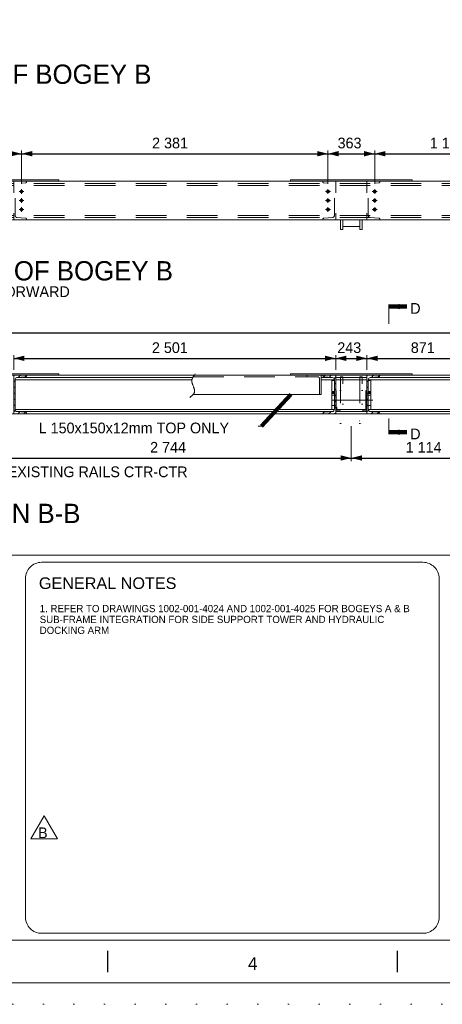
# Model space of a CAD drawing. Header units: millimetres. Extents: x -91343 to -63338, y -767328 to -747548.
# Tile 5 of 42: x -84777 to -81494, y -767328 to -759676. Entities that reach past the tile are written whole.
import ezdxf
from ezdxf.enums import TextEntityAlignment as Align

# ---------------------------------------------------------------- set-up
doc = ezdxf.new("R2010")
doc.units = ezdxf.units.MM
doc.header["$MEASUREMENT"] = 0
for name, pattern in [('DGN Style 1', [238.072395, 0.396127, -237.676268]), ('DGN Style 2', [396.127113, 237.676268, -158.450845]), ('DGN Style 4', [634.199507, 316.90169, -158.450845, 0.396127, -158.450845]), ('DGN Style 5', [277.288979, 118.838134, -158.450845]), ('DGN Style 6', [753.433768, 0.396127, -158.450845, 277.288979, -158.450845, 0.396127, -158.450845])]:
    doc.linetypes.add(name, pattern=pattern)
doc.styles.add('Style-ENGINEERING', font='ENGINEERING.shx')
doc.styles.add('Style-ENGINEERING_0', font='ENGINEERING.shx')
doc.styles.add('Swiss1', font='swiss.ttf', dxfattribs={"height": 1})
doc.dimstyles.new('MetricMM', dxfattribs={"dimtxt": 3, "dimasz": 3, "dimexe": 1.5, "dimexo": 1.5, "dimgap": 1.5, "dimtad": 1, "dimdec": 0, "dimzin": 7, "dimtxsty": 'Style-ENGINEERING_0', "dimcen": 0.09, "dimclrd": 1, "dimclre": 1, "dimclrt": 7, "dimadec": 0, "dimazin": 3, "dimtfac": 1, "dimtdec": 0, "dimtofl": 0, "dimtmove": 0, "dimatfit": 3, "dimfxl": 1, "dimtzin": 7, "dimlwd": -1, "dimlwe": 0, "dimarcsym": 0})

# ---------------------------------------------------------------- blocks, each defined once
blk = doc.blocks.new('*U571')
for p, q in [((-202.8, -2.47), (-202.8, 2.53)), ((-135.21, -2.47), (-135.21, 2.53))]:
    blk.add_line(p, q)
at = {"insert": (-169.01, -0.47), "char_height": 3, "attachment_point": 5, "line_spacing_factor": 1.2, "style": 'Style-ENGINEERING'}
blk.add_mtext('4', dxfattribs=at)
blk = doc.blocks.new('*U570')
at = {"color": 7, "linetype": 'Continuous', "lineweight": 0, "flags": 128}
blk.add_lwpolyline([(-415.55, 292.03), (415.45, 292.03), (415.45, -291.97), (-415.55, -291.97), (-415.55, 292.03)], close=True, dxfattribs=at)
at = {"color": 7, "linetype": 'Continuous', "lineweight": 13, "flags": 128}
blk.add_lwpolyline([(-405.55, 282.03), (405.45, 282.03), (405.45, -281.97), (-405.55, -281.97), (-405.55, 282.03)], close=True, dxfattribs=at)
blk.add_blockref('*U571', (0, -287))
blk = doc.blocks.new('*U577')
at = {"color": 7, "linetype": 'DGN Style 6', "lineweight": 0, "extrusion": (0, 0, -1), "flags": 128}
for points in [[(181.2, 65), (-181.2, 65), (-181.2, 85), (181.2, 85), (181.2, 65)], [(76.2, 118.5), (-76.2, 118.5), (-76.2, 113.5), (76.2, 113.5), (76.2, 118.5)], [(181.2, -85), (-181.2, -85), (-181.2, -65), (181.2, -65), (181.2, -85)], [(76.2, -113.5), (-76.2, -113.5), (-76.2, -118.5), (76.2, -118.5), (76.2, -113.5)]]:
    blk.add_lwpolyline(points, close=True, dxfattribs=at)
for points in [[(-76.2, 85), (-76.2, 113.5), (76.2, 113.5), (76.2, 85)], [(159, 65), (159, -65)], [(-159, -65), (-159, 65)], [(-76.2, -85), (-76.2, -113.5), (76.2, -113.5), (76.2, -85)]]:
    blk.add_lwpolyline(points, dxfattribs=at)
blk = doc.blocks.new('*U576')
at = {"color": 1, "linetype": 'DGN Style 4', "lineweight": 0}
blk.add_line((167.8, 0), (-167.8, 0), dxfattribs=at)
at = {"color": 7, "linetype": 'DGN Style 6', "lineweight": 0, "extrusion": (0, 0, -1), "rotation": 89.99999999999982}
blk.add_blockref('*U577', (0, 0.1), dxfattribs=at)
blk = doc.blocks.new('*D588')
at = {"color": 1, "linetype": 'Continuous', "lineweight": 0, "transparency": 16777216}
for p, q in [((-11684.5, -4960.7), (-11684.5, -4647.6)), ((-3524.4, -4960.7), (-3524.4, -4647.6))]:
    blk.add_line(p, q, dxfattribs=at)
at = {"color": 1, "linetype": 'Continuous', "transparency": 16777216}
blk.add_line((-11684.5, -4672.6), (-3524.4, -4672.6), dxfattribs=at)
at = {"color": 1, "linetype": 'Continuous', "lineweight": 0, "transparency": 16777216}
blk.add_solid([(-11601.2, -4693.4), (-11684.5, -4672.6), (-11601.2, -4651.8)], dxfattribs=at)
at = {"color": 1, "linetype": 'Continuous', "lineweight": 0, "transparency": 16777216, "extrusion": (0, 0, -1)}
blk.add_solid([(3607.7, -4651.8), (3524.4, -4672.6), (3607.7, -4693.4)], dxfattribs=at)
at = {"layer": 'Defpoints', "color": 7, "linetype": 'Continuous', "lineweight": 0, "transparency": 16777216}
for p in [(-7604.5, -4672.6), (-3524.4, -4672.6), (-11684.5, -5002.3), (-3524.4, -5002.3)]:
    blk.add_point(p, dxfattribs=at)
at = {"color": 7, "linetype": 'Continuous', "lineweight": 0, "transparency": 16777216, "style": 'Style-ENGINEERING'}
blk.add_text('8 160', height=83.25, dxfattribs=at).set_placement((-7780.5, -4589.4), align=Align.MIDDLE_LEFT)
blk = doc.blocks.new('*D725')
at = {"color": 1, "linetype": 'Continuous', "lineweight": 0, "transparency": 16777216}
for p, q in [((-7604.5, -5396.9), (-7604.5, -5669.9)), ((-4860.2, -5396.9), (-4860.2, -5669.9))]:
    blk.add_line(p, q, dxfattribs=at)
at = {"color": 1, "linetype": 'Continuous', "transparency": 16777216}
blk.add_line((-7604.5, -5644.9), (-4860.2, -5644.9), dxfattribs=at)
at = {"color": 1, "linetype": 'Continuous', "lineweight": 0, "transparency": 16777216}
blk.add_solid([(-7521.2, -5665.7), (-7604.5, -5644.9), (-7521.2, -5624.1)], dxfattribs=at)
at = {"color": 1, "linetype": 'Continuous', "lineweight": 0, "transparency": 16777216, "extrusion": (0, 0, -1)}
blk.add_solid([(4943.5, -5624.1), (4860.2, -5644.9), (4943.5, -5665.7)], dxfattribs=at)
at = {"layer": 'Defpoints', "color": 7, "linetype": 'Continuous', "lineweight": 0, "transparency": 16777216}
for p in [(-7604.5, -5355.3), (-4860.2, -5355.3), (-6232.3, -5644.9), (-4860.2, -5644.9)]:
    blk.add_point(p, dxfattribs=at)
at = {"color": 7, "linetype": 'Continuous', "lineweight": 0, "transparency": 16777216, "style": 'Style-ENGINEERING'}
blk.add_text('2 744', height=83.25, dxfattribs=at).set_placement((-6423.4, -5561.6), align=Align.MIDDLE_LEFT)
blk = doc.blocks.new('*D726')
at = {"color": 1, "linetype": 'Continuous', "lineweight": 0, "transparency": 16777216}
for p, q in [((-4860.2, -5396.9), (-4860.2, -5669.9)), ((-3746, -5396.9), (-3746, -5669.9))]:
    blk.add_line(p, q, dxfattribs=at)
at = {"color": 1, "linetype": 'Continuous', "transparency": 16777216}
blk.add_line((-4860.2, -5644.9), (-3746, -5644.9), dxfattribs=at)
at = {"color": 1, "linetype": 'Continuous', "lineweight": 0, "transparency": 16777216}
blk.add_solid([(-4777, -5665.7), (-4860.2, -5644.9), (-4777, -5624.1)], dxfattribs=at)
at = {"color": 1, "linetype": 'Continuous', "lineweight": 0, "transparency": 16777216, "extrusion": (0, 0, -1)}
blk.add_solid([(3829.2, -5624.1), (3746, -5644.9), (3829.2, -5665.7)], dxfattribs=at)
at = {"layer": 'Defpoints', "color": 7, "linetype": 'Continuous', "lineweight": 0, "transparency": 16777216}
for p in [(-4860.2, -5355.3), (-3746, -5355.3), (-4303.1, -5644.9), (-3746, -5644.9)]:
    blk.add_point(p, dxfattribs=at)
at = {"color": 7, "linetype": 'Continuous', "lineweight": 0, "transparency": 16777216, "style": 'Style-ENGINEERING'}
blk.add_text('1 114', height=83.25, dxfattribs=at).set_placement((-4437.8, -5561.6), align=Align.MIDDLE_LEFT)
blk = doc.blocks.new('*D735')
at = {"color": 1, "linetype": 'Continuous', "lineweight": 0, "transparency": 16777216}
for p, q in [((-7786, -3513.1), (-7786, -3255.2)), ((-7423, -3513.1), (-7423, -3255.2))]:
    blk.add_line(p, q, dxfattribs=at)
at = {"color": 1, "linetype": 'Continuous', "transparency": 16777216}
blk.add_line((-7786, -3280.2), (-7423, -3280.2), dxfattribs=at)
at = {"color": 1, "linetype": 'Continuous', "lineweight": 0, "transparency": 16777216}
blk.add_solid([(-7702.7, -3301), (-7786, -3280.2), (-7702.7, -3259.3)], dxfattribs=at)
at = {"color": 1, "linetype": 'Continuous', "lineweight": 0, "transparency": 16777216, "extrusion": (0, 0, -1)}
blk.add_solid([(7506.2, -3259.3), (7423, -3280.2), (7506.2, -3301)], dxfattribs=at)
at = {"layer": 'Defpoints', "color": 7, "linetype": 'Continuous', "lineweight": 0, "transparency": 16777216}
for p in [(-7604.5, -3280.2), (-7423, -3280.2), (-7786, -3554.8), (-7423, -3554.8)]:
    blk.add_point(p, dxfattribs=at)
at = {"color": 7, "linetype": 'Continuous', "lineweight": 0, "transparency": 16777216, "style": 'Style-ENGINEERING'}
blk.add_text('363', height=83.25, dxfattribs=at).set_placement((-7711.3, -3196.9), align=Align.MIDDLE_LEFT)
blk = doc.blocks.new('*D736')
at = {"color": 1, "linetype": 'Continuous', "lineweight": 0, "transparency": 16777216}
for p, q in [((-7423, -3513.1), (-7423, -3255.2)), ((-5041.7, -3513.1), (-5041.7, -3255.2))]:
    blk.add_line(p, q, dxfattribs=at)
at = {"color": 1, "linetype": 'Continuous', "transparency": 16777216}
blk.add_line((-7423, -3280.2), (-5041.7, -3280.2), dxfattribs=at)
at = {"color": 1, "linetype": 'Continuous', "lineweight": 0, "transparency": 16777216}
blk.add_solid([(-7339.7, -3301), (-7423, -3280.2), (-7339.7, -3259.3)], dxfattribs=at)
at = {"color": 1, "linetype": 'Continuous', "lineweight": 0, "transparency": 16777216, "extrusion": (0, 0, -1)}
blk.add_solid([(5125, -3259.3), (5041.7, -3280.2), (5125, -3301)], dxfattribs=at)
at = {"layer": 'Defpoints', "color": 7, "linetype": 'Continuous', "lineweight": 0, "transparency": 16777216}
for p in [(-6232.3, -3280.2), (-5041.7, -3280.2), (-7423, -3554.8), (-5041.7, -3554.8)]:
    blk.add_point(p, dxfattribs=at)
at = {"color": 7, "linetype": 'Continuous', "lineweight": 0, "transparency": 16777216, "style": 'Style-ENGINEERING'}
blk.add_text('2 381', height=83.25, dxfattribs=at).set_placement((-6408, -3196.9), align=Align.MIDDLE_LEFT)
blk = doc.blocks.new('*D737')
at = {"color": 1, "linetype": 'Continuous', "lineweight": 0, "transparency": 16777216}
for p, q in [((-5041.7, -3513.1), (-5041.7, -3255.2)), ((-4678.7, -3513.1), (-4678.7, -3255.2))]:
    blk.add_line(p, q, dxfattribs=at)
at = {"color": 1, "linetype": 'Continuous', "transparency": 16777216}
blk.add_line((-5041.7, -3280.2), (-4678.7, -3280.2), dxfattribs=at)
at = {"color": 1, "linetype": 'Continuous', "lineweight": 0, "transparency": 16777216}
blk.add_solid([(-4958.5, -3301), (-5041.7, -3280.2), (-4958.5, -3259.3)], dxfattribs=at)
at = {"color": 1, "linetype": 'Continuous', "lineweight": 0, "transparency": 16777216, "extrusion": (0, 0, -1)}
blk.add_solid([(4762, -3259.3), (4678.7, -3280.2), (4762, -3301)], dxfattribs=at)
at = {"layer": 'Defpoints', "color": 7, "linetype": 'Continuous', "lineweight": 0, "transparency": 16777216}
for p in [(-4860.2, -3280.2), (-4678.7, -3280.2), (-5041.7, -3554.8), (-4678.7, -3554.8)]:
    blk.add_point(p, dxfattribs=at)
at = {"color": 7, "linetype": 'Continuous', "lineweight": 0, "transparency": 16777216, "style": 'Style-ENGINEERING'}
blk.add_text('363', height=83.25, dxfattribs=at).set_placement((-4967, -3196.9), align=Align.MIDDLE_LEFT)
blk = doc.blocks.new('*D738')
at = {"color": 1, "linetype": 'Continuous', "lineweight": 0, "transparency": 16777216}
for p, q in [((-4678.7, -3513.1), (-4678.7, -3255.2)), ((-3524.4, -3452.2), (-3524.4, -3255.2))]:
    blk.add_line(p, q, dxfattribs=at)
at = {"color": 1, "linetype": 'Continuous', "transparency": 16777216}
blk.add_line((-4678.7, -3280.2), (-3524.4, -3280.2), dxfattribs=at)
at = {"color": 1, "linetype": 'Continuous', "lineweight": 0, "transparency": 16777216}
blk.add_solid([(-4595.5, -3301), (-4678.7, -3280.2), (-4595.5, -3259.3)], dxfattribs=at)
at = {"color": 1, "linetype": 'Continuous', "lineweight": 0, "transparency": 16777216, "extrusion": (0, 0, -1)}
blk.add_solid([(3607.7, -3259.3), (3524.4, -3280.2), (3607.7, -3301)], dxfattribs=at)
at = {"layer": 'Defpoints', "color": 7, "linetype": 'Continuous', "lineweight": 0, "transparency": 16777216}
for p in [(-4101.6, -3280.2), (-3524.4, -3280.2), (-3524.4, -3493.8), (-4678.7, -3554.8)]:
    blk.add_point(p, dxfattribs=at)
at = {"color": 7, "linetype": 'Continuous', "lineweight": 0, "transparency": 16777216, "style": 'Style-ENGINEERING'}
blk.add_text('1 154', height=83.25, dxfattribs=at).set_placement((-4250.4, -3196.9), align=Align.MIDDLE_LEFT)
blk = doc.blocks.new('*D744')
at = {"color": 1, "linetype": 'Continuous', "lineweight": 0, "transparency": 16777216}
for p, q in [((-7482.9, -4960.7), (-7482.9, -4845.5)), ((-4981.7, -4960.7), (-4981.7, -4845.5))]:
    blk.add_line(p, q, dxfattribs=at)
at = {"color": 1, "linetype": 'Continuous', "transparency": 16777216}
blk.add_line((-7482.9, -4870.4), (-4981.7, -4870.4), dxfattribs=at)
at = {"color": 1, "linetype": 'Continuous', "lineweight": 0, "transparency": 16777216}
blk.add_solid([(-7399.7, -4891.2), (-7482.9, -4870.4), (-7399.7, -4849.6)], dxfattribs=at)
at = {"color": 1, "linetype": 'Continuous', "lineweight": 0, "transparency": 16777216, "extrusion": (0, 0, -1)}
blk.add_solid([(5065, -4849.6), (4981.7, -4870.4), (5065, -4891.2)], dxfattribs=at)
at = {"layer": 'Defpoints', "color": 7, "linetype": 'Continuous', "lineweight": 0, "transparency": 16777216}
for p in [(-6232.3, -4870.4), (-4981.7, -4870.4), (-7482.9, -5002.3), (-4981.7, -5002.3)]:
    blk.add_point(p, dxfattribs=at)
at = {"color": 7, "linetype": 'Continuous', "lineweight": 0, "transparency": 16777216, "style": 'Style-ENGINEERING'}
blk.add_text('2 501', height=83.25, dxfattribs=at).set_placement((-6409.3, -4787.2), align=Align.MIDDLE_LEFT)
blk = doc.blocks.new('*D745')
at = {"color": 1, "linetype": 'Continuous', "lineweight": 0, "transparency": 16777216}
for p, q in [((-4981.7, -4960.7), (-4981.7, -4845.5)), ((-4738.7, -4960.7), (-4738.7, -4845.5))]:
    blk.add_line(p, q, dxfattribs=at)
at = {"color": 1, "linetype": 'Continuous', "transparency": 16777216}
blk.add_line((-4981.7, -4870.4), (-4738.7, -4870.4), dxfattribs=at)
at = {"color": 1, "linetype": 'Continuous', "lineweight": 0, "transparency": 16777216}
blk.add_solid([(-4898.5, -4891.2), (-4981.7, -4870.4), (-4898.5, -4849.6)], dxfattribs=at)
at = {"color": 1, "linetype": 'Continuous', "lineweight": 0, "transparency": 16777216, "extrusion": (0, 0, -1)}
blk.add_solid([(4821.9, -4849.6), (4738.7, -4870.4), (4821.9, -4891.2)], dxfattribs=at)
at = {"layer": 'Defpoints', "color": 7, "linetype": 'Continuous', "lineweight": 0, "transparency": 16777216}
for p in [(-4860.2, -4870.4), (-4738.7, -4870.4), (-4981.7, -5002.3), (-4738.7, -5002.3)]:
    blk.add_point(p, dxfattribs=at)
at = {"color": 7, "linetype": 'Continuous', "lineweight": 0, "transparency": 16777216, "style": 'Style-ENGINEERING'}
blk.add_text('243', height=83.25, dxfattribs=at).set_placement((-4969.3, -4787.2), align=Align.MIDDLE_LEFT)
blk = doc.blocks.new('*D746')
at = {"color": 1, "linetype": 'Continuous', "lineweight": 0, "transparency": 16777216}
for p, q in [((-4738.7, -4960.7), (-4738.7, -4845.5)), ((-3867.5, -4960.7), (-3867.5, -4845.5))]:
    blk.add_line(p, q, dxfattribs=at)
at = {"color": 1, "linetype": 'Continuous', "transparency": 16777216}
blk.add_line((-4738.7, -4870.4), (-3867.5, -4870.4), dxfattribs=at)
at = {"color": 1, "linetype": 'Continuous', "lineweight": 0, "transparency": 16777216}
blk.add_solid([(-4655.4, -4891.2), (-4738.7, -4870.4), (-4655.4, -4849.6)], dxfattribs=at)
at = {"color": 1, "linetype": 'Continuous', "lineweight": 0, "transparency": 16777216, "extrusion": (0, 0, -1)}
blk.add_solid([(3950.7, -4849.6), (3867.5, -4870.4), (3950.7, -4891.2)], dxfattribs=at)
at = {"layer": 'Defpoints', "color": 7, "linetype": 'Continuous', "lineweight": 0, "transparency": 16777216}
for p in [(-4303.1, -4870.4), (-3867.5, -4870.4), (-4738.7, -5002.3), (-3867.5, -5002.3)]:
    blk.add_point(p, dxfattribs=at)
at = {"color": 7, "linetype": 'Continuous', "lineweight": 0, "transparency": 16777216, "style": 'Style-ENGINEERING'}
blk.add_text('871', height=83.25, dxfattribs=at).set_placement((-4398.1, -4787.2), align=Align.MIDDLE_LEFT)
blk = doc.blocks.new('*U1121')
at = {"color": 1, "linetype": 'Continuous', "lineweight": 13, "flags": 128}
blk.add_lwpolyline([(0, 101.1), (103.9, -78.9), (-103.9, -78.9), (0, 101.1)], close=True, dxfattribs=at)
at = {"color": 7, "linetype": 'DGN Style 5', "lineweight": 0, "insert": (26.2, -31.7), "char_height": 83.3, "attachment_point": 6, "line_spacing_factor": 0.6, "style": 'Style-ENGINEERING'}
blk.add_mtext('B', dxfattribs=at)
blk = doc.blocks.new('*U569')
at = {"linetype": 'Continuous', "lineweight": 0}
h = blk.add_hatch(dxfattribs=at)
h.set_pattern_fill('HATCH', style=0, pattern_type=2)
h.set_pattern_definition([(45, (-7452.184, -5013.287), (-23.3345, 23.3345), [])])
h.paths.add_polyline_path([(-7382.95, -5297.68, 0.3910403), (-7390.31, -5289.71), (-7458.22, -5284.28, -0.3910403), (-7472.95, -5268.33), (-7472.95, -5036.27, -0.3910403), (-7458.22, -5020.32), (-7390.31, -5014.89, 0.3910403), (-7382.95, -5006.92), (-7382.95, -5002.3), (-7482.95, -5002.3), (-7482.95, -5302.3), (-7382.95, -5302.3)])
h = blk.add_hatch(dxfattribs=at)
h.set_pattern_fill('HATCH', style=0, pattern_type=2)
h.set_pattern_definition([(45, (-5029.763, -5005.838), (-23.3345, 23.3345), [])])
h.paths.add_polyline_path([(-5081.72, -5006.92, 0.3910403), (-5074.36, -5014.89), (-5006.45, -5020.32, -0.3910403), (-4991.72, -5036.27), (-4991.72, -5268.33, -0.3910403), (-5006.45, -5284.28), (-5074.36, -5289.71, 0.3910403), (-5081.72, -5297.68), (-5081.72, -5302.3), (-4981.72, -5302.3), (-4981.72, -5002.3), (-5081.72, -5002.3)])
h = blk.add_hatch(dxfattribs=at)
h.set_pattern_fill('HATCH', style=0, pattern_type=2)
h.set_pattern_definition([(45, (-4707.884, -5013.287), (-23.3345, 23.3345), [])])
h.paths.add_polyline_path([(-4638.69, -5297.68, 0.3910403), (-4646.05, -5289.71), (-4713.97, -5284.28, -0.3910403), (-4728.69, -5268.33), (-4728.69, -5036.27, -0.3910403), (-4713.97, -5020.32), (-4646.05, -5014.89, 0.3910403), (-4638.69, -5006.92), (-4638.69, -5002.3), (-4738.69, -5002.3), (-4738.69, -5302.3), (-4638.69, -5302.3)])
at = {"color": 7, "linetype": 'Continuous', "lineweight": 0}
for p, q in [((-11684.48, -3493.84), (-3524.45, -3493.84)), ((-11684.48, -3793.84), (-3524.45, -3793.84)), ((-4568.31, -4453.17), (-4568.31, -4603.17)), ((-11684.48, -5002.3), (-3524.45, -5002.3)), ((-7472.95, -5036.27), (-6098.7, -5036.27)), ((-7458.22, -5020.32), (-6092.72, -5020.32)), ((-5094.47, -5152.3), (-5094.47, -5002.3)), ((-5094.47, -5020.32), (-5006.45, -5020.32)), ((-5094.47, -5036.27), (-4991.72, -5036.27)), ((-4981.72, -5020.32), (-4738.69, -5020.32)), ((-4981.72, -5036.27), (-4738.69, -5036.27)), ((-4728.69, -5036.27), (-3877.48, -5036.27)), ((-4713.97, -5020.32), (-3892.2, -5020.32)), ((-5094.47, -5152.3), (-6089.81, -5152.3)), ((-5100.47, -5152.3), (-5094.47, -5152.3)), ((-7472.95, -5268.33), (-4991.72, -5268.33)), ((-4981.72, -5268.33), (-4738.69, -5268.33)), ((-4728.69, -5268.33), (-3877.48, -5268.33)), ((-11684.48, -5302.3), (-3524.45, -5302.3)), ((-7458.22, -5284.28), (-5006.45, -5284.28)), ((-4981.72, -5284.28), (-4738.69, -5284.28)), ((-4713.97, -5284.28), (-3892.2, -5284.28)), ((-4568.31, -5459.17), (-4568.31, -5338.29)), ((-5558.59, -5398.18), (-5583.59, -5398.18))]:
    blk.add_line(p, q, dxfattribs=at)
at = {"color": 7, "linetype": 'DGN Style 2', "lineweight": 0}
for p, q in [((-11684.48, -3511.86), (-3524.45, -3511.86)), ((-11684.48, -3527.81), (-3524.45, -3527.81)), ((-11684.48, -3759.87), (-3524.45, -3759.87)), ((-11684.48, -3775.82), (-3524.45, -3775.82)), ((-5206.85, -5002.3), (-5206.85, -5008.3)), ((-5106.47, -5030.3), (-5106.47, -5146.3)), ((-5094.47, -5152.3), (-5094.47, -5002.3))]:
    blk.add_line(p, q, dxfattribs=at)
at = {"color": 1, "linetype": 'DGN Style 4', "lineweight": 0}
for p, q in [((-7442.04, -3573.84), (-7403.88, -3573.84)), ((-7422.96, -3554.76), (-7422.96, -3592.92)), ((-5060.79, -3573.84), (-5022.63, -3573.84)), ((-5041.71, -3554.76), (-5041.71, -3592.92)), ((-4697.79, -3573.84), (-4659.63, -3573.84)), ((-4678.71, -3554.76), (-4678.71, -3592.92)), ((-7442.04, -3643.84), (-7403.88, -3643.84)), ((-7422.96, -3624.76), (-7422.96, -3662.92)), ((-5060.79, -3643.84), (-5022.63, -3643.84)), ((-5041.71, -3624.76), (-5041.71, -3662.92)), ((-4697.79, -3643.84), (-4659.63, -3643.84)), ((-4678.71, -3624.76), (-4678.71, -3662.92)), ((-7442.04, -3713.84), (-7403.88, -3713.84)), ((-7422.96, -3694.76), (-7422.96, -3732.92)), ((-5060.79, -3713.84), (-5022.63, -3713.84)), ((-5041.71, -3694.76), (-5041.71, -3732.92)), ((-4697.79, -3713.84), (-4659.63, -3713.84)), ((-4678.71, -3694.76), (-4678.71, -3732.92)), ((-4989.22, -5135.3), (-5014.22, -5135.3)), ((-4731.19, -5135.3), (-4706.19, -5135.3))]:
    blk.add_line(p, q, dxfattribs=at)
at = {"color": 7, "lineweight": 13}
blk.add_line((-13503.19, -6400.47), (13503.11, -6400.47), dxfattribs=at)
at = {"color": 7, "linetype": 'DGN Style 1', "lineweight": 0, "flags": 128}
blk.add_lwpolyline([(-14002.69, 9890.07), (14002.61, 9890.07), (14002.61, -9890.13), (-14002.69, -9890.13), (-14002.69, 9890.07)], close=True, dxfattribs=at)
at = {"color": 7, "linetype": 'Continuous', "lineweight": 0, "flags": 128}
for points in [[(-8076.96, -3493.84), (-8076.96, -3481.84), (-7131.96, -3481.84), (-7131.96, -3493.84), (-8076.96, -3493.84)], [(-5332.71, -3493.84), (-5332.71, -3481.84), (-4387.71, -3481.84), (-4387.71, -3493.84), (-5332.71, -3493.84)], [(-8076.96, -5002.3), (-8076.96, -4990.3), (-7131.96, -4990.3), (-7131.96, -5002.3), (-8076.96, -5002.3)], [(-5332.71, -5002.3), (-5332.71, -4990.3), (-4387.71, -4990.3), (-4387.71, -5002.3), (-5332.71, -5002.3)], [(-4991.72, -5043.33), (-5011.72, -5043.33), (-5011.72, -5268.33), (-4991.72, -5268.33), (-4991.72, -5043.33)], [(-4728.69, -5043.33), (-4708.69, -5043.33), (-4708.69, -5268.33), (-4728.69, -5268.33), (-4728.69, -5043.33)]]:
    blk.add_lwpolyline(points, close=True, dxfattribs=at)
at = {"color": 7, "linetype": 'DGN Style 2', "lineweight": 0, "flags": 128}
for points in [[(-7382.95, -3789.22, 0.3910403), (-7390.31, -3781.24), (-7458.22, -3775.82, -0.3910403), (-7472.95, -3759.87), (-7472.95, -3527.81, -0.3910403), (-7458.22, -3511.86), (-7390.31, -3506.43, 0.3910403), (-7382.95, -3498.45), (-7382.95, -3493.84), (-7482.95, -3493.84), (-7482.95, -3793.84), (-7382.95, -3793.84), (-7382.95, -3789.22)], [(-5081.72, -3789.22, -0.3910403), (-5074.36, -3781.24), (-5006.45, -3775.82, 0.3910403), (-4991.72, -3759.87), (-4991.72, -3527.81, 0.3910403), (-5006.45, -3511.86), (-5074.36, -3506.43, -0.3910403), (-5081.72, -3498.45), (-5081.72, -3493.84), (-4981.72, -3493.84), (-4981.72, -3793.84), (-5081.72, -3793.84), (-5081.72, -3789.22)], [(-4638.69, -3789.22, 0.3910403), (-4646.05, -3781.24), (-4713.97, -3775.82, -0.3910403), (-4728.69, -3759.87), (-4728.69, -3527.81, -0.3910403), (-4713.97, -3511.86), (-4646.05, -3506.43, 0.3910403), (-4638.69, -3498.45), (-4638.69, -3493.84), (-4738.69, -3493.84), (-4738.69, -3793.84), (-4638.69, -3793.84), (-4638.69, -3789.22)]]:
    blk.add_lwpolyline(points, format="xyb", close=True, dxfattribs=at)
at = {"color": 7, "linetype": 'Continuous', "lineweight": 0, "flags": 128}
for points in [[(-4925.21, -3793.84), (-4925.21, -3869.04), (-4945.21, -3869.04), (-4945.21, -3793.84)], [(-4775.21, -3793.84), (-4775.21, -3869.04), (-4795.21, -3869.04), (-4795.21, -3793.84)], [(-4795.21, -3846.84), (-4925.21, -3846.84)]]:
    blk.add_lwpolyline(points, dxfattribs=at)
for points in [[(-7382.95, -5297.68, 0.3910403), (-7390.31, -5289.71), (-7458.22, -5284.28, -0.3910403), (-7472.95, -5268.33), (-7472.95, -5036.27, -0.3910403), (-7458.22, -5020.32), (-7390.31, -5014.89, 0.3910403), (-7382.95, -5006.92), (-7382.95, -5002.3), (-7482.95, -5002.3), (-7482.95, -5302.3), (-7382.95, -5302.3), (-7382.95, -5297.68)], [(-7382.95, -5297.68, 0.3910403), (-7390.31, -5289.71), (-7458.22, -5284.28, -0.3910403), (-7472.95, -5268.33), (-7472.95, -5036.27, -0.3910403), (-7458.22, -5020.32), (-7390.31, -5014.89, 0.3910403), (-7382.95, -5006.92), (-7382.95, -5002.3), (-7482.95, -5002.3), (-7482.95, -5302.3), (-7382.95, -5302.3), (-7382.95, -5297.68)], [(-5081.72, -5297.68, -0.3910403), (-5074.36, -5289.71), (-5006.45, -5284.28, 0.3910403), (-4991.72, -5268.33), (-4991.72, -5036.27, 0.3910403), (-5006.45, -5020.32), (-5074.36, -5014.89, -0.3910403), (-5081.72, -5006.92), (-5081.72, -5002.3), (-4981.72, -5002.3), (-4981.72, -5302.3), (-5081.72, -5302.3), (-5081.72, -5297.68)], [(-5081.72, -5006.92, 0.3910403), (-5074.36, -5014.89), (-5006.45, -5020.32, -0.3910403), (-4991.72, -5036.27), (-4991.72, -5268.33, -0.3910403), (-5006.45, -5284.28), (-5074.36, -5289.71, 0.3910403), (-5081.72, -5297.68), (-5081.72, -5302.3), (-4981.72, -5302.3), (-4981.72, -5002.3), (-5081.72, -5002.3), (-5081.72, -5006.92)], [(-4638.69, -5297.68, 0.3910403), (-4646.05, -5289.71), (-4713.97, -5284.28, -0.3910403), (-4728.69, -5268.33), (-4728.69, -5036.27, -0.3910403), (-4713.97, -5020.32), (-4646.05, -5014.89, 0.3910403), (-4638.69, -5006.92), (-4638.69, -5002.3), (-4738.69, -5002.3), (-4738.69, -5302.3), (-4638.69, -5302.3), (-4638.69, -5297.68)], [(-4638.69, -5297.68, 0.3910403), (-4646.05, -5289.71), (-4713.97, -5284.28, -0.3910403), (-4728.69, -5268.33), (-4728.69, -5036.27, -0.3910403), (-4713.97, -5020.32), (-4646.05, -5014.89, 0.3910403), (-4638.69, -5006.92), (-4638.69, -5002.3), (-4738.69, -5002.3), (-4738.69, -5302.3), (-4638.69, -5302.3), (-4638.69, -5297.68)], [(-7266.84, -6455.32), (-4303.47, -6455.32, -0.4142136), (-4178.47, -6580.32), (-4178.47, -9213.56, -0.4142136), (-4303.47, -9338.56), (-7266.84, -9338.56, -0.4142136), (-7391.84, -9213.56), (-7391.84, -6580.32, -0.4142136), (-7266.84, -6455.32)]]:
    blk.add_lwpolyline(points, format="xyb", close=True, dxfattribs=at)
at = {"color": 7, "linetype": 'DGN Style 2', "lineweight": 0, "flags": 128}
for points in [[(-6089.23, -5014.3), (-5122.47, -5014.3)], [(-5011.72, -5127.3), (-4991.72, -5127.3)], [(-4991.72, -5143.3), (-5011.72, -5143.3)], [(-4981.72, -5156.3), (-5011.72, -5156.3)], [(-4738.69, -5156.3), (-4708.69, -5156.3)], [(-4708.69, -5127.3), (-4728.69, -5127.3)], [(-4728.69, -5143.3), (-4708.69, -5143.3)], [(-5011.72, -5236.3), (-4981.72, -5236.3)], [(-4708.69, -5236.3), (-4738.69, -5236.3)]]:
    blk.add_lwpolyline(points, dxfattribs=at)
at = {"color": 3, "linetype": 'Continuous', "lineweight": 0}
for centre in [(-7422.96, -3573.84), (-4678.71, -3573.84), (-7422.96, -3643.84), (-4678.71, -3643.84), (-7422.96, -3713.84), (-4678.71, -3713.84)]:
    blk.add_arc(centre, 11, 0, 359.999994, dxfattribs=at)
at = {"color": 3, "linetype": 'Continuous', "lineweight": 0, "extrusion": (0, 0, -1)}
for centre in [(5041.71, -3573.84), (5041.71, -3643.84), (5041.71, -3713.84)]:
    blk.add_arc(centre, 11, 0, 359.999994, dxfattribs=at)
at = {"color": 7, "linetype": 'DGN Style 2', "lineweight": 0}
for centre in [(-5200.85, -5008.3), (-5100.47, -5146.3)]:
    blk.add_arc(centre, 6, 180, 270, dxfattribs=at)
at = {"color": 7, "linetype": 'DGN Style 2', "lineweight": 0, "extrusion": (0, 0, -1)}
blk.add_arc((5122.47, -5030.3), 16, 90, 180, dxfattribs=at)
at = {"color": 7, "linetype": 'DGN Style 2', "lineweight": 0}
blk.add_spline([(-6114.98, -5174.68), (-6078.71, -5132.88), (-6099.5, -5042.21), (-6072.47, -4991.65)], degree=3, dxfattribs=at)
blk.add_point((-5206.85, -5002.3), dxfattribs=at)
at = {"color": 1, "linetype": 'Continuous', "lineweight": 0}
for points in [[(-4568.31, -4468.17), (-4485.06, -4488.99), (-4485.06, -4447.36)], [(-4568.31, -5444.17), (-4485.06, -5464.98), (-4485.06, -5423.36)]]:
    blk.add_solid(points, dxfattribs=at)
at = {"xscale": 33.30000000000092, "yscale": 33.30000000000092, "zscale": 33.30000000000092}
blk.add_blockref('*U570', (1.52, -1.02), dxfattribs=at)
at = {"color": 1, "linetype": 'DGN Style 4', "lineweight": 0}
blk.add_blockref('*U576', (-4860.2, -5196.34), dxfattribs=at)
at = {"color": 1, "linetype": 'Continuous', "lineweight": 13}
blk.add_blockref('*U1121', (-7245.87, -8525.54), dxfattribs=at)
at = {"color": 7, "lineweight": 13, "char_height": 149.85, "attachment_point": 5, "line_spacing_factor": 0.9, "style": 'Style-ENGINEERING'}
for s, insert, width in [('PLAN VIEW OF BOGEY B', (-7604.46, -2663.2), 8136.0967), ('PROFILE VIEW OF BOGEY B', (-7604.46, -4191.1), 5272.8459), ('SECTION B-B', (-7604.46, -6076.22), 2811.188)]:
    blk.add_mtext(s, dxfattribs=dict(at, insert=insert, width=width))
at = {"color": 7, "linetype": 'DGN Style 5', "lineweight": 0, "char_height": 83.25, "attachment_point": 5, "line_spacing_factor": 0.6, "style": 'Style-ENGINEERING'}
for s, insert in [('LOOKING FORWARD', (-7604.46, -4352.85)), ('D', (-4362.39, -4482.13)), ('L 150x150x12mm TOP ONLY', (-6549.84, -5412.05)), ('D', (-4362.39, -5457.96)), ('WHEEL SPACING CTR-CTR / EXISTING RAILS CTR-CTR', (-7604.46, -5752.71))]:
    blk.add_mtext(s, dxfattribs=dict(at, insert=insert))
at = {"color": 7, "linetype": 'Continuous', "lineweight": 0, "insert": (-7287.59, -6572.55), "char_height": 89.991, "width": 1613.7318, "attachment_point": 1, "line_spacing_factor": 0.938532, "style": 'Swiss1'}
blk.add_mtext('\\fArial|b0|i0|c00|p39;GENERAL NOTES ', dxfattribs=at)
at = {"insert": (-7281.25, -6899.61), "char_height": 56.30631, "width": 2950.8138, "attachment_point": 4, "line_spacing_factor": 0.9, "style": 'Style-ENGINEERING'}
blk.add_mtext('1. REFER TO DRAWINGS 1002-001-4024 AND 1002-001-4025 FOR BOGEYS A & B SUB-FRAME INTEGRATION FOR SIDE SUPPORT TOWER AND HYDRAULIC DOCKING ARM', dxfattribs=at)
at = {"color": 1, "linetype": 'Continuous'}
for base, p1, p2, picture, middle in [((-7422.96, -3280.15), (-7785.96, -3554.76), (-7422.96, -3554.76), '*D735', (-7604.46, -3280.15)), ((-5041.71, -3280.15), (-7422.96, -3554.76), (-5041.71, -3554.76), '*D736', (-6232.34, -3280.15)), ((-4678.71, -3280.15), (-5041.71, -3554.76), (-4678.71, -3554.76), '*D737', (-4860.21, -3280.15)), ((-3524.45, -3280.15), (-4678.71, -3554.76), (-3524.45, -3493.84), '*D738', (-4101.58, -3280.15)), ((-3524.45, -4672.62), (-11684.48, -5002.3), (-3524.45, -5002.3), '*D588', (-7604.46, -4672.62)), ((-4981.72, -4870.43), (-7482.95, -5002.3), (-4981.72, -5002.3), '*D744', (-6232.33, -4870.43)), ((-4738.69, -4870.43), (-4981.72, -5002.3), (-4738.69, -5002.3), '*D745', (-4860.21, -4870.43)), ((-3867.48, -4870.43), (-4738.69, -5002.3), (-3867.48, -5002.3), '*D746', (-4303.09, -4870.43)), ((-4860.21, -5644.9), (-7604.46, -5355.3), (-4860.21, -5355.3), '*D725', (-6232.34, -5644.9)), ((-3745.96, -5644.9), (-4860.21, -5355.3), (-3745.96, -5355.3), '*D726', (-4303.09, -5644.9))]:
    dim = blk.add_linear_dim(base=base, p1=p1, p2=p2, text='\\FSTANDARD;<>', dimstyle='MetricMM', override={"dimtxt": 83.25, "dimasz": 83.25, "dimexe": 24.975, "dimexo": 41.625, "dimgap": 41.625}, dxfattribs=at)
    dim.commit()
    dim.dimension.update_dxf_attribs({"geometry": picture, "text_midpoint": middle})
for points in [[(-4568.31, -4468.17), (-4428.31, -4468.17)], [(-5329.71, -5152.3), (-5558.59, -5398.18)], [(-4568.31, -5444.17), (-4428.31, -5444.17)]]:
    blk.add_leader(points, dimstyle='MetricMM', override={"dimtxt": 83.25, "dimasz": 83.25, "dimgap": 41.625, "dimclrd": 0, "dimlwd": 65534}, dxfattribs=at)

msp = doc.modelspace()

# ---------------------------------------------------------------- block references
at = {"color": 7, "linetype": 'Continuous', "lineweight": 13}
msp.add_blockref('*U569', (-77340.2, -757437.75), dxfattribs=at)

doc.saveas('drawing.dxf')
